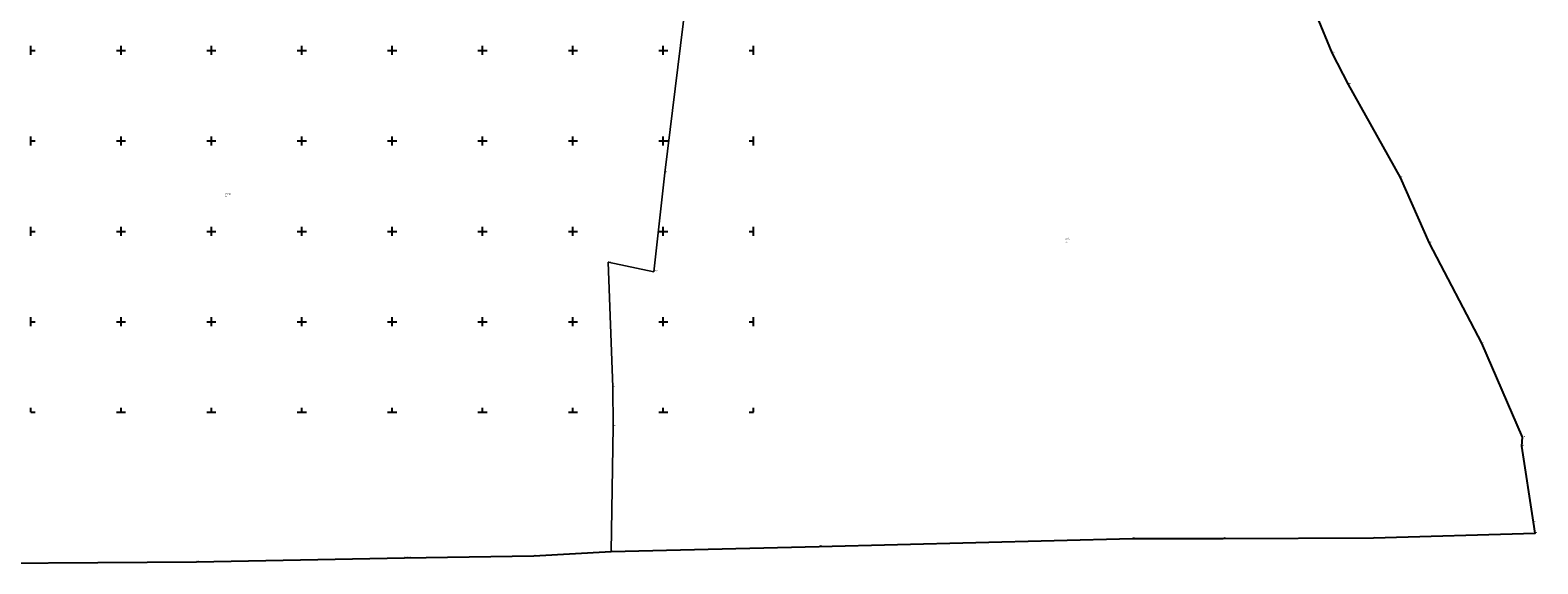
# Model space of a CAD drawing. Header units: metres. Extents: x 5550519 to 5556068, y 5707831 to 5711778.
# Tile 3 of 6: x 5554399 to 5556068, y 5707832 to 5708422. Entities that reach past the tile are written whole.
import ezdxf
from ezdxf.enums import TextEntityAlignment as Align

# ---------------------------------------------------------------- set-up
doc = ezdxf.new("R2010")
doc.units = ezdxf.units.M
doc.linetypes.add('219-1000', pattern=[0])
doc.layers.get('0').update_dxf_attribs({"color": 2, "lineweight": 5})
doc.styles.get("Standard").update_dxf_attribs({"font": 'Working1250', "width": 0.75})

# ---------------------------------------------------------------- blocks, each defined once
blk = doc.blocks.new('203')
at = {"linetype": 'Continuous', "lineweight": 0}
h = blk.add_hatch(color=0, dxfattribs=at)
edge = h.paths.add_edge_path()
edge.add_arc((0, 0), 0.09, 0, 360)
blk = doc.blocks.new('202')
at = {"color": 0, "linetype": 'Continuous', "lineweight": 0}
blk.add_circle((0, 0), 0.4, dxfattribs=at)
blk = doc.blocks.new('RAMKA1000K')
at = {"color": 0}
for p, q in [((0, 495), (0, 500)), ((0, 500), (5, 500)), ((95, 500), (105, 500)), ((100, 495), (100, 500)), ((195, 500), (205, 500)), ((200, 495), (200, 500)), ((295, 500), (305, 500)), ((300, 495), (300, 500)), ((395, 500), (405, 500)), ((400, 495), (400, 500)), ((495, 500), (505, 500)), ((500, 495), (500, 500)), ((595, 500), (605, 500)), ((600, 495), (600, 500)), ((695, 500), (705, 500)), ((700, 495), (700, 500)), ((795, 500), (800, 500)), ((800, 495), (800, 500)), ((0, 395), (0, 405)), ((100, 395), (100, 405)), ((200, 395), (200, 405)), ((300, 395), (300, 405)), ((400, 395), (400, 405)), ((500, 395), (500, 405)), ((600, 395), (600, 405)), ((700, 395), (700, 405)), ((800, 395), (800, 405)), ((0, 400), (5, 400)), ((95, 400), (105, 400)), ((195, 400), (205, 400)), ((295, 400), (305, 400)), ((395, 400), (405, 400)), ((495, 400), (505, 400)), ((595, 400), (605, 400)), ((695, 400), (705, 400)), ((795, 400), (800, 400)), ((0, 295), (0, 305)), ((100, 295), (100, 305)), ((200, 295), (200, 305)), ((300, 295), (300, 305)), ((400, 295), (400, 305)), ((500, 295), (500, 305)), ((600, 295), (600, 305)), ((700, 295), (700, 305)), ((800, 295), (800, 305)), ((0, 300), (5, 300)), ((95, 300), (105, 300)), ((195, 300), (205, 300)), ((295, 300), (305, 300)), ((395, 300), (405, 300)), ((495, 300), (505, 300)), ((595, 300), (605, 300)), ((695, 300), (705, 300)), ((795, 300), (800, 300)), ((0, 195), (0, 205)), ((100, 195), (100, 205)), ((200, 195), (200, 205)), ((300, 195), (300, 205)), ((400, 195), (400, 205)), ((500, 195), (500, 205)), ((600, 195), (600, 205)), ((700, 195), (700, 205)), ((800, 195), (800, 205)), ((0, 200), (5, 200)), ((95, 200), (105, 200)), ((195, 200), (205, 200)), ((295, 200), (305, 200)), ((395, 200), (405, 200)), ((495, 200), (505, 200)), ((595, 200), (605, 200)), ((695, 200), (705, 200)), ((795, 200), (800, 200)), ((0, 95), (0, 105)), ((100, 95), (100, 105)), ((200, 95), (200, 105)), ((300, 95), (300, 105)), ((400, 95), (400, 105)), ((500, 95), (500, 105)), ((600, 95), (600, 105)), ((700, 95), (700, 105)), ((800, 95), (800, 105)), ((0, 100), (5, 100)), ((95, 100), (105, 100)), ((195, 100), (205, 100)), ((295, 100), (305, 100)), ((395, 100), (405, 100)), ((495, 100), (505, 100)), ((595, 100), (605, 100)), ((695, 100), (705, 100)), ((795, 100), (800, 100)), ((0, 0), (0, 5)), ((0, 0), (5, 0)), ((95, 0), (105, 0)), ((100, 0), (100, 5)), ((195, 0), (205, 0)), ((200, 0), (200, 5)), ((295, 0), (305, 0)), ((300, 0), (300, 5)), ((395, 0), (405, 0)), ((400, 0), (400, 5)), ((495, 0), (505, 0)), ((500, 0), (500, 5)), ((595, 0), (605, 0)), ((600, 0), (600, 5)), ((695, 0), (705, 0)), ((700, 0), (700, 5)), ((795, 0), (800, 0)), ((800, 0), (800, 5))]:
    blk.add_line(p, q, dxfattribs=at)

msp = doc.modelspace()

# ---------------------------------------------------------------- linework, layer by layer
at = {"layer": '216-obręb ewidencyjny', "color": 7, "linetype": 'CONTINUOUS', "lineweight": 25, "flags": 128}
msp.add_lwpolyline([(5554255.1, 5707832.41), (5554583.29, 5707834.5), (5554813.76, 5707839.08), (5554956.87, 5707841.23), (5555042.47, 5707845.9), (5555272.59, 5707851.62), (5555619.4, 5707860.46), (5555719.74, 5707860.48), (5555886.07, 5707861.12), (5556065.12, 5707866.11), (5556063.22, 5707878.46), (5556050.35, 5707962.63), (5556051.01, 5707972.25), (5556005.98, 5708076.34), (5555948.23, 5708187), (5555916.1, 5708259.39), (5555858.51, 5708362.43), (5555840.57, 5708397.45), (5555823.13, 5708439.5)], dxfattribs=at)
at = {"layer": '218-kontur użytku gruntowego', "color": 3, "linetype": 'CONTINUOUS', "lineweight": 18, "flags": 128}
for points in [[(5555101.68, 5708264.77), (5555133.45, 5708522.62)], [(5555133.45, 5708522.62), (5555101.68, 5708264.77)], [(5555840.57, 5708397.45), (5555823.13, 5708439.5)], [(5555858.51, 5708362.43), (5555840.57, 5708397.45)], [(5555916.1, 5708259.39), (5555858.51, 5708362.43)], [(5555089.64, 5708155.3), (5555101.68, 5708264.77)], [(5555101.68, 5708264.77), (5555089.64, 5708155.3)], [(5555948.23, 5708187), (5555916.1, 5708259.39)], [(5556005.98, 5708076.34), (5555948.23, 5708187)], [(5555044.19, 5708027.6), (5555038.99, 5708165.88)], [(5555038.99, 5708165.88), (5555089.64, 5708155.3)], [(5555038.99, 5708165.88), (5555044.19, 5708027.6)], [(5555089.64, 5708155.3), (5555038.99, 5708165.88)], [(5556051.01, 5707972.25), (5556005.98, 5708076.34)], [(5555044.5, 5707984.34), (5555044.19, 5708027.6)], [(5555044.19, 5708027.6), (5555044.5, 5707984.34)], [(5555042.47, 5707845.9), (5555044.5, 5707984.34)], [(5555044.5, 5707984.34), (5555042.47, 5707845.9)], [(5556050.35, 5707962.63), (5556051.01, 5707972.25)], [(5556063.22, 5707878.46), (5556050.35, 5707962.63)], [(5556065.12, 5707866.11), (5556063.22, 5707878.46)], [(5555886.07, 5707861.12), (5556065.12, 5707866.11)], [(5554956.87, 5707841.23), (5555042.47, 5707845.9)], [(5555042.47, 5707845.9), (5555272.59, 5707851.62)], [(5555272.59, 5707851.62), (5555619.4, 5707860.46)], [(5555619.4, 5707860.46), (5555719.74, 5707860.48)], [(5555719.74, 5707860.48), (5555886.07, 5707861.12)], [(5554255.1, 5707832.41), (5554583.29, 5707834.5)], [(5554583.29, 5707834.5), (5554813.76, 5707839.08)], [(5554813.76, 5707839.08), (5554956.87, 5707841.23)]]:
    msp.add_lwpolyline(points, dxfattribs=at)
at = {"layer": '219-działka ewidencyjna', "color": 7, "linetype": '219-1000', "lineweight": 18, "flags": 128}
for points in [[(5555101.68, 5708264.77), (5555133.45, 5708522.62)], [(5555823.13, 5708439.5), (5555840.57, 5708397.45)], [(5555840.57, 5708397.45), (5555858.51, 5708362.43)], [(5555858.51, 5708362.43), (5555916.1, 5708259.39)], [(5555101.68, 5708264.77), (5555089.64, 5708155.3)], [(5555916.1, 5708259.39), (5555948.23, 5708187)], [(5555948.23, 5708187), (5556005.98, 5708076.34)], [(5555038.99, 5708165.88), (5555044.19, 5708027.6)], [(5555038.99, 5708165.88), (5555089.64, 5708155.3)], [(5556005.98, 5708076.34), (5556051.01, 5707972.25)], [(5555044.19, 5708027.6), (5555044.5, 5707984.34)], [(5555044.5, 5707984.34), (5555042.47, 5707845.9)], [(5556051.01, 5707972.25), (5556050.35, 5707962.63)], [(5556050.35, 5707962.63), (5556063.22, 5707878.46)], [(5556063.22, 5707878.46), (5556065.12, 5707866.11)], [(5556065.12, 5707866.11), (5555886.07, 5707861.12)], [(5555042.47, 5707845.9), (5554956.87, 5707841.23)], [(5555272.59, 5707851.62), (5555042.47, 5707845.9)], [(5555619.4, 5707860.46), (5555272.59, 5707851.62)], [(5555619.4, 5707860.46), (5555719.74, 5707860.48)], [(5555719.74, 5707860.48), (5555886.07, 5707861.12)], [(5554255.1, 5707832.41), (5554583.29, 5707834.5)], [(5554583.29, 5707834.5), (5554813.76, 5707839.08)], [(5554813.76, 5707839.08), (5554956.87, 5707841.23)]]:
    msp.add_lwpolyline(points, dxfattribs=at)

# ---------------------------------------------------------------- block references
at = {"layer": '202-punkt graniczny', "color": 7, "linetype": 'CONTINUOUS', "lineweight": 18}
msp.add_blockref('202', (5556050.35, 5707962.63), dxfattribs=at)
at = {"layer": '203-punkt graniczny', "color": 7, "linetype": 'CONTINUOUS', "lineweight": 18}
for p in [(5555840.57, 5708397.45), (5555858.51, 5708362.43), (5555101.68, 5708264.77), (5555916.1, 5708259.39), (5555948.23, 5708187), (5555038.99, 5708165.88), (5555089.64, 5708155.3), (5556005.98, 5708076.34), (5555044.19, 5708027.6), (5555044.5, 5707984.34), (5556051.01, 5707972.25), (5556063.22, 5707878.46), (5556065.12, 5707866.11), (5555042.47, 5707845.9), (5555272.59, 5707851.62), (5555619.4, 5707860.46), (5555719.74, 5707860.48), (5555886.07, 5707861.12), (5554583.29, 5707834.5), (5554813.76, 5707839.08), (5554956.87, 5707841.23)]:
    msp.add_blockref('203', p, dxfattribs=at)
at = {"layer": 'Wstawianie ramki sekcyjnej z opisem', "color": 7, "linetype": 'CONTINUOUS', "lineweight": 13}
msp.add_blockref('RAMKA1000K', (5554400, 5708000), dxfattribs=at)
msp.add_blockref('RAMKA1000K', (5554400, 5708000), dxfattribs=at)

# ---------------------------------------------------------------- texts
at = {"layer": '202-punkt graniczny-Atr103', "color": 7, "width": 0.9}
msp.add_text('750', height=1.125, dxfattribs=at).set_placement((5556050.35, 5707962.63), align=Align.BOTTOM_LEFT)
msp.add_text('750', height=1.125, dxfattribs=at).set_placement((5556050.35, 5707962.63), align=Align.BOTTOM_LEFT)
at = {"layer": '203-punkt graniczny-Atr103', "color": 7, "width": 0.9}
for s, p in [('744', (5555840.57, 5708397.45)), ('744', (5555840.57, 5708397.45)), ('745', (5555858.51, 5708362.43)), ('745', (5555858.51, 5708362.43)), ('172', (5555101.68, 5708264.77)), ('172', (5555101.68, 5708264.77)), ('746', (5555916.1, 5708259.39)), ('746', (5555916.1, 5708259.39)), ('747', (5555948.23, 5708187)), ('747', (5555948.23, 5708187)), ('174', (5555038.99, 5708165.88)), ('174', (5555038.99, 5708165.88)), ('10509', (5555089.64, 5708155.3)), ('10509', (5555089.64, 5708155.3)), ('748', (5556005.98, 5708076.34)), ('748', (5556005.98, 5708076.34)), ('175', (5555044.19, 5708027.6)), ('175', (5555044.19, 5708027.6)), ('176', (5555044.5, 5707984.34)), ('176', (5555044.5, 5707984.34)), ('749', (5556051.01, 5707972.25)), ('749', (5556051.01, 5707972.25)), ('751', (5556063.22, 5707878.46)), ('751', (5556063.22, 5707878.46)), ('3204', (5555619.4, 5707860.46)), ('3204', (5555619.4, 5707860.46)), ('3203', (5555719.74, 5707860.48)), ('3203', (5555719.74, 5707860.48)), ('3202', (5555886.07, 5707861.12)), ('3202', (5555886.07, 5707861.12)), ('3201', (5556065.12, 5707866.11)), ('3201', (5556065.12, 5707866.11)), ('3206', (5555042.47, 5707845.9)), ('3206', (5555042.47, 5707845.9)), ('3205', (5555272.59, 5707851.62)), ('3205', (5555272.59, 5707851.62)), ('3209', (5554583.29, 5707834.5)), ('3209', (5554583.29, 5707834.5)), ('P.0201.251', (5554813.76, 5707839.08)), ('P.0201.251', (5554813.76, 5707839.08)), ('3207', (5554956.87, 5707841.23)), ('3207', (5554956.87, 5707841.23))]:
    msp.add_text(s, height=1.125, dxfattribs=at).set_placement(p, align=Align.BOTTOM_LEFT)
at = {"layer": '210-oznaczenie konturu użytku gruntowego', "color": 3, "linetype": 'CONTINUOUS', "lineweight": 18, "width": 0.79}
for p in [(5554615.26, 5708237.93), (5555545.22, 5708187.28)]:
    msp.add_text('Ls', height=1.5, dxfattribs=at).set_placement(p)
at = {"layer": '211-numer działki ewidencyjnej', "color": 7, "linetype": 'CONTINUOUS', "lineweight": 18, "width": 0.79}
msp.add_text('279/18', height=1.5, dxfattribs=at).set_placement((5554615.17, 5708241.93), align=Align.TOP_LEFT)
msp.add_text('277/17', height=1.5, dxfattribs=at).set_placement((5555545.13, 5708191.28))

doc.saveas('drawing.dxf')
